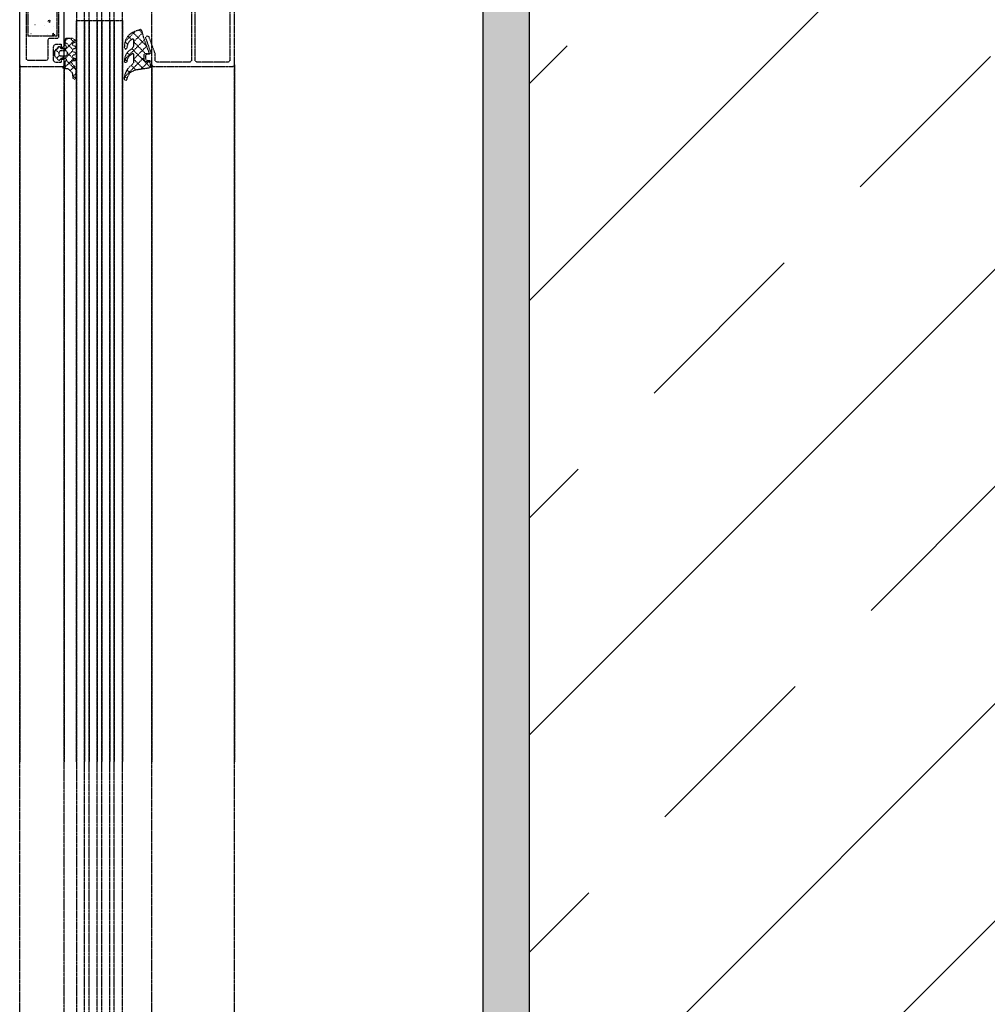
# Model space of a CAD drawing. Header units: millimetres. Extents: x -4577 to 1032787, y -66234 to 201209.
# Tile 253 of 256: x 27884 to 28199, y -47472 to -47151. Entities that reach past the tile are written whole.
import ezdxf

# ---------------------------------------------------------------- set-up
doc = ezdxf.new("R2010")
doc.units = ezdxf.units.MM
doc.linetypes.add('510_5_2OG_ELT_1004$0$11-07-22_DS_2OG$0$AUSGEZOGEN', pattern=[0])
doc.linetypes.add('510_5_2OG_ELT_1004$0$11-07-22_DS_2OG$0$VERDECKT2_S15', pattern=[0.025, 0, -0.025])
doc.layers.add('510_5_2OG_ELT_1004$0$11-07-22_DS_2OG$0$Nichttragende_Bauteile', color=8, linetype='510_5_2OG_ELT_1004$0$11-07-22_DS_2OG$0$AUSGEZOGEN')
doc.layers.add('510_5_2OG_ELT_1004$0$11-07-22_DS_2OG$0$Tragende_Bauteile', color=8, linetype='510_5_2OG_ELT_1004$0$11-07-22_DS_2OG$0$AUSGEZOGEN')

# ---------------------------------------------------------------- blocks, each defined once
blk = doc.blocks.new('510_5_2OG_ELT_1004')
at = {"layer": '510_5_2OG_ELT_1004$0$11-07-22_DS_2OG$0$Nichttragende_Bauteile', "linetype": 'Continuous'}
h = blk.add_hatch(dxfattribs=at)
h.set_pattern_fill('MUSTER_NA', color=256, scale=12.5, style=0, pattern_type=2)
h.set_pattern_definition([(0, (1908.297, -66879.192), (25, 25), [12.5, -12.5]), (90, (1908.297, -66879.192), (25, 25), [12.5, -12.5])])
h.paths.add_polyline_path([(28050, -49625.61), (28050, -47010.6), (28040, -47010.6), (28035, -47011.1), (28035, -49625.61)], flags=0)
at = {"layer": '510_5_2OG_ELT_1004$0$11-07-22_DS_2OG$0$Tragende_Bauteile', "linetype": 'Continuous'}
h = blk.add_hatch(dxfattribs=at)
h.set_pattern_fill('SCHRAFFUR_16', color=256, scale=1000, style=0, pattern_type=2)
h.set_pattern_definition([(45, (1895.8, -66891.69), (-70.71068, 70.71068), []), (45, (1860.44, -66856.34), (-70.71068, 70.71068), [60, -35])])
h.paths.add_polyline_path([(28050, -47025.6), (28050, -52495.6), (28300, -52495.6), (28300, -47025.6)], flags=0)
at = {"layer": '510_5_2OG_ELT_1004$0$11-07-22_DS_2OG$0$Nichttragende_Bauteile', "linetype": '510_5_2OG_ELT_1004$0$11-07-22_DS_2OG$0$AUSGEZOGEN'}
blk.add_line((28035, -49625.61), (28035, -46660.6), dxfattribs=at)
at = {"layer": '510_5_2OG_ELT_1004$0$11-07-22_DS_2OG$0$Nichttragende_Bauteile', "linetype": '510_5_2OG_ELT_1004$0$11-07-22_DS_2OG$0$VERDECKT2_S15'}
for p, q in [((27883.97, -48149.02), (27883.97, -47108.95)), ((27898.47, -48147.85), (27898.47, -47108.95)), ((27905.09, -48163.52), (27905.09, -47108.95)), ((27906.59, -48163.52), (27906.59, -47108.95)), ((27909.19, -48163.52), (27909.19, -47108.95)), ((27910.69, -48163.52), (27910.69, -47108.95)), ((27913.29, -48163.52), (27913.29, -47108.95)), ((27914.79, -48163.52), (27914.79, -47108.95)), ((27926.97, -48149.02), (27926.97, -47108.95)), ((27953.97, -48149.02), (27953.97, -47108.95)), ((27939.96, -47142.32), (27939.96, -47164.62)), ((27941.16, -47164.62), (27941.16, -47140.52)), ((27953.96, -47166.02), (27953.96, -47145.02)), ((27952.46, -47147.32), (27952.46, -47164.62)), ((27893.93, -47151.46), (27893.18, -47151.68)), ((27893.18, -47151.68), (27893.75, -47152.22)), ((27893.75, -47152.22), (27893.93, -47151.46)), ((27905.09, -47151.52), (27905.09, -47392.95)), ((27906.59, -47151.52), (27906.59, -47392.95)), ((27909.19, -47151.52), (27909.19, -47392.95)), ((27910.69, -47151.52), (27910.69, -47392.95)), ((27913.29, -47151.52), (27913.29, -47392.95)), ((27914.79, -47151.52), (27914.79, -47392.95)), ((27887.63, -47155.74), (27887.67, -47155.78)), ((27888.96, -47152.98), (27888.89, -47152.99)), ((27892.05, -47153.09), (27892, -47153.05)), ((27892.88, -47156.02), (27892.89, -47155.95)), ((27894.81, -47155.66), (27894.63, -47156.42)), ((27895.08, -47153.46), (27895.13, -47153.5)), ((27918.32, -47158.4), (27921.72, -47155)), ((27921.45, -47155.1), (27920.8, -47155.41)), ((27925.32, -47159.86), (27920.85, -47155.39)), ((27921.07, -47158.48), (27923.98, -47155.58)), ((27922.13, -47154.86), (27921.45, -47155.1)), ((27924.02, -47155.73), (27922.94, -47154.65)), ((27898.34, -47161.47), (27901.95, -47157.85)), ((27898.77, -47158.21), (27899.71, -47157.27)), ((27901.25, -47160.96), (27898.77, -47158.48)), ((27901.82, -47158.71), (27900.38, -47157.27)), ((27918.1, -47164.29), (27924.6, -47157.78)), ((27918.32, -47158.4), (27918.17, -47159)), ((27919.18, -47159.38), (27918.3, -47158.5)), ((27920.36, -47157.73), (27919.25, -47156.62)), ((27924.89, -47162.26), (27921.07, -47158.44)), ((27925.46, -47156.53), (27924.96, -47157.12)), ((27924.96, -47157.12), (27925, -47157.33)), ((27925, -47157.33), (27926.64, -47161.85)), ((27926.12, -47156.91), (27925.46, -47156.53)), ((27928.07, -47162.26), (27926.12, -47156.91)), ((27895.47, -47161.51), (27896.96, -47160.02)), ((27896.67, -47162.04), (27895.67, -47161.04)), ((27898.92, -47161.47), (27898.12, -47160.67)), ((27898.77, -47163.87), (27901.17, -47161.46)), ((27902.04, -47164.59), (27899.57, -47162.11)), ((27901.98, -47160.65), (27902.13, -47160.5)), ((27918.75, -47160.81), (27918.76, -47160.79)), ((27919.9, -47162.92), (27919, -47162.02)), ((27926.57, -47166.76), (27920.52, -47160.71)), ((27921.07, -47164.14), (27925.33, -47159.88)), ((27925.78, -47162.26), (27926.14, -47161.9)), ((27926.67, -47162.04), (27926.17, -47162.52)), ((27926.64, -47161.85), (27926.67, -47162.04)), ((27928.16, -47162.77), (27928.07, -47162.26)), ((27895.99, -47163.82), (27896.95, -47162.85)), ((27898.5, -47163.87), (27897.7, -47163.07)), ((27898.77, -47166.7), (27901.68, -47163.78)), ((27902.24, -47167.61), (27899.19, -47164.57)), ((27918.07, -47169.97), (27924.57, -47163.47)), ((27918.96, -47164.81), (27918.14, -47163.99)), ((27924.19, -47167.22), (27921.07, -47164.1)), ((27923.56, -47167.31), (27926.02, -47164.85)), ((27925.46, -47162.52), (27924.96, -47163.02)), ((27924.96, -47163.02), (27924.96, -47164.02)), ((27924.96, -47164.02), (27925.46, -47164.52)), ((27926.17, -47162.52), (27925.46, -47162.52)), ((27925.46, -47164.52), (27926.46, -47164.52)), ((27926.46, -47164.52), (27926.96, -47165.02)), ((27926.96, -47165.02), (27926.96, -47166.02)), ((27928.16, -47164.62), (27928.16, -47162.77)), ((27928.66, -47165.12), (27928.16, -47164.62)), ((27939.46, -47165.12), (27928.66, -47165.12)), ((27939.96, -47164.62), (27939.46, -47165.12)), ((27941.66, -47165.12), (27941.16, -47164.62)), ((27951.96, -47165.12), (27941.66, -47165.12)), ((27952.46, -47164.62), (27951.96, -47165.12)), ((27883.97, -47166.02), (27883.97, -47392.95)), ((27898.29, -47167.17), (27898.69, -47166.77)), ((27898.47, -47167.19), (27898.47, -47392.95)), ((27899.03, -47167.23), (27898.57, -47166.77)), ((27900.41, -47167.89), (27901.81, -47166.48)), ((27919.87, -47168.55), (27918.95, -47167.63)), ((27921.73, -47167.58), (27920.29, -47166.14)), ((27926.96, -47166.02), (27927.46, -47166.52)), ((27926.97, -47166.02), (27926.97, -47392.95)), ((27927.46, -47166.52), (27953.46, -47166.52)), ((27953.46, -47166.52), (27953.96, -47166.02)), ((27953.97, -47166.02), (27953.97, -47392.95)), ((27902.19, -47170.39), (27901.33, -47169.53)), ((27901.35, -47169.77), (27902.27, -47168.85)), ((27918.97, -47170.48), (27918.13, -47169.64))]:
    blk.add_line(p, q, dxfattribs=at)
for points in [[(27883.96, -47094.02), (27883.96, -47166.02), (27884, -47166.21), (27884.11, -47166.37), (27884.27, -47166.48), (27884.46, -47166.52), (27897.96, -47166.52), (27898.16, -47166.48), (27898.32, -47166.37), (27898.43, -47166.21), (27898.46, -47166.02), (27898.46, -47164.72), (27898.43, -47164.53), (27898.32, -47164.37), (27898.16, -47164.26), (27897.96, -47164.22), (27897.46, -47164.22), (27897.46, -47165.22), (27895.96, -47165.22), (27895.71, -47165.19), (27895.46, -47165.09), (27895.26, -47164.93), (27895.1, -47164.72), (27895, -47164.48), (27894.96, -47164.22), (27894.96, -47160.22), (27895, -47159.96), (27895.1, -47159.72), (27895.26, -47159.51), (27895.46, -47159.35), (27895.71, -47159.25), (27895.96, -47159.22), (27897.46, -47159.22), (27897.46, -47160.22), (27897.96, -47160.22), (27898.16, -47160.18), (27898.32, -47160.07), (27898.43, -47159.91), (27898.46, -47159.72), (27898.46, -47144.82)], [(27896.66, -47143.52), (27896.66, -47156.92), (27896.63, -47157.11), (27896.52, -47157.27), (27896.36, -47157.38), (27896.16, -47157.42), (27893.66, -47157.42), (27893.47, -47157.46), (27893.31, -47157.57), (27893.2, -47157.73), (27893.16, -47157.92), (27893.16, -47164.02), (27893.13, -47164.21), (27893.02, -47164.37), (27892.86, -47164.48), (27892.66, -47164.52), (27886.66, -47164.52), (27886.47, -47164.48), (27886.31, -47164.37), (27886.2, -47164.21), (27886.16, -47164.02), (27886.16, -47096.02)], [(27902.44, -47108.95), (27902.44, -48163.52), (27917.44, -48163.52), (27917.44, -47108.95)], [(27902.44, -47392.95), (27902.44, -47151.52), (27917.44, -47151.52), (27917.44, -47392.95)], [(27894.63, -47156.42), (27895.38, -47156.19), (27894.81, -47155.66)], [(27920.8, -47155.41), (27920.18, -47155.79), (27919.62, -47156.25), (27919.11, -47156.76), (27918.79, -47157.28), (27918.52, -47157.83), (27918.32, -47158.4)], [(27923.29, -47154.42), (27922.84, -47154.71), (27922.13, -47154.86)], [(27924.15, -47156.28), (27923.78, -47154.81), (27923.29, -47154.42)], [(27897.47, -47160.67), (27898.77, -47160.67), (27899.25, -47160.33), (27899.25, -47160.02), (27898.77, -47159.67), (27898.77, -47157.57), (27899.07, -47157.27), (27901.07, -47157.27), (27902.07, -47157.93), (27902.27, -47158.27), (27902.07, -47158.62), (27901.27, -47158.93), (27901.07, -47159.27), (27901.27, -47159.62), (27902.07, -47159.93), (27902.27, -47160.27), (27902.07, -47160.62), (27901.27, -47160.93), (27901.07, -47161.27), (27901.27, -47161.62), (27902.07, -47161.93), (27902.27, -47162.27), (27902.07, -47162.62), (27901.27, -47162.93), (27901.07, -47163.27), (27901.27, -47163.62), (27902.07, -47163.93), (27902.27, -47164.26), (27901.99, -47164.67), (27901.17, -47164.67), (27900.67, -47165.19), (27901.79, -47166.43), (27902.27, -47167.68), (27902.27, -47170.31), (27901.84, -47170.74), (27901.62, -47170.68), (27901.42, -47170.31), (27901.32, -47169.41), (27901.19, -47168.58), (27899.82, -47167.36), (27899.32, -47167.26), (27898.27, -47167.17), (27897.87, -47166.77), (27898.77, -47166.77), (27898.77, -47164.87), (27899.25, -47164.53), (27899.25, -47164.22), (27898.77, -47163.87), (27897.47, -47163.87), (27897.17, -47164.17), (27897.17, -47164.27), (27896.94, -47164.57), (27896.66, -47164.49), (27895.62, -47163.45), (27895.47, -47163.09)], [(27918.06, -47160.21), (27918.32, -47160.83), (27918.75, -47160.81), (27918.97, -47160.3), (27919.06, -47159.75), (27919.22, -47159.23), (27919.47, -47158.73), (27919.79, -47158.27), (27920.17, -47157.87), (27920.61, -47157.54), (27920.91, -47157.53), (27921.07, -47157.79), (27921.07, -47159.86), (27920.47, -47160.78), (27919.94, -47161.1), (27919.47, -47161.49), (27919.05, -47161.94), (27918.7, -47162.45), (27918.42, -47162.99)], [(27918.17, -47159), (27918.09, -47159.6), (27918.06, -47160.21)], [(27918.56, -47170.99), (27918.89, -47170.81), (27919.03, -47170.21), (27919.87, -47168.54), (27921.5, -47167.63), (27921.86, -47167.55), (27925.24, -47167.07), (27926.47, -47166.86), (27926.77, -47166.56), (27926.37, -47165.07), (27926.15, -47164.85), (27924.85, -47164.85), (27924.57, -47164.55), (27924.57, -47162.56), (27924.87, -47162.26), (27925.92, -47162.26), (27926.17, -47161.99), (27926.07, -47161.72), (27925.59, -47160.57), (27925.05, -47159.16)], [(27925.05, -47159.16), (27924.58, -47157.73), (27924.15, -47156.28)], [(27895.47, -47163.09), (27895.47, -47161.45), (27895.62, -47161.1), (27896.66, -47160.06), (27896.84, -47159.97), (27897.1, -47160.08), (27897.26, -47160.58), (27897.47, -47160.67)], [(27919.21, -47163.91), (27919.47, -47163.44), (27919.79, -47163.02), (27920.17, -47162.65), (27920.6, -47162.34), (27920.91, -47162.33), (27921.07, -47162.6), (27921.07, -47165.4), (27920.7, -47165.84), (27920.12, -47166.27), (27919.59, -47166.77), (27919.13, -47167.33)], [(27918.42, -47162.99), (27918.22, -47163.58), (27918.1, -47164.18), (27918.06, -47164.79), (27918.28, -47165.27), (27918.41, -47165.31)], [(27918.41, -47165.31), (27918.93, -47164.93), (27919.03, -47164.41), (27919.21, -47163.91)], [(27919.13, -47167.33), (27918.75, -47167.94), (27918.43, -47168.6), (27918.2, -47169.29), (27918.06, -47170)], [(27918.06, -47170), (27918.06, -47170.53), (27918.2, -47170.87), (27918.56, -47170.99)]]:
    blk.add_lwpolyline(points, dxfattribs=at)
for points in [[(27886.66, -47156.52), (27896.16, -47156.52), (27896.16, -47096.52), (27886.66, -47096.52), (27886.66, -47156.52)], [(27899.07, -47161.47), (27897.17, -47161.47), (27896.67, -47161.97), (27896.67, -47162.57), (27897.17, -47163.07), (27899.07, -47163.07), (27899.57, -47162.57), (27899.57, -47161.97), (27899.07, -47161.47)]]:
    blk.add_lwpolyline(points, close=True, dxfattribs=at)
at = {"layer": '510_5_2OG_ELT_1004$0$11-07-22_DS_2OG$0$Tragende_Bauteile', "linetype": '510_5_2OG_ELT_1004$0$11-07-22_DS_2OG$0$AUSGEZOGEN'}
blk.add_line((28050, -47025.6), (28050, -49625.61), dxfattribs=at)

msp = doc.modelspace()

# ---------------------------------------------------------------- block references
msp.add_blockref('510_5_2OG_ELT_1004', (0, -0.05))

doc.saveas('drawing.dxf')
